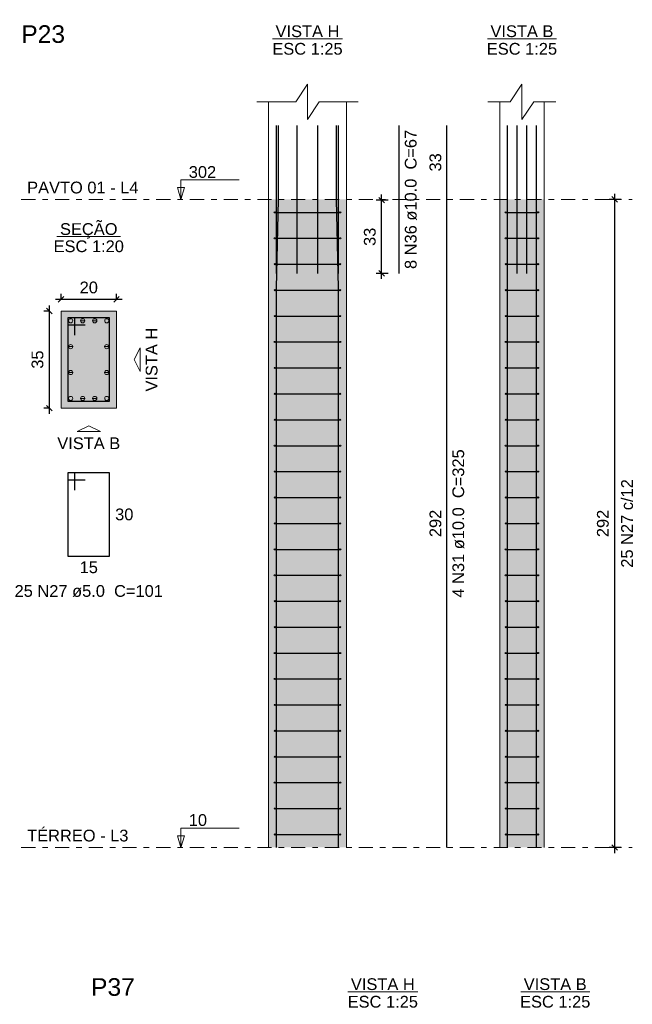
# Model space of a CAD drawing. Header units: millimetres. Extents: x 0 to 119, y 0 to 84.
# Tile 9 of 19: x 49 to 60, y 46 to 63. Entities that reach past the tile are written whole.
import ezdxf

# ---------------------------------------------------------------- set-up
doc = ezdxf.new("R2010")
doc.units = ezdxf.units.MM
doc.header["$MEASUREMENT"] = 0
doc.linetypes.add('DASHDOT', pattern=[2.54, 1.27, -0.635, 0, -0.635])
doc.linetypes.add('NULL', pattern=[0])
doc.layers.get('0').update_dxf_attribs({"lineweight": 18})
for name, color, linetype, lineweight in [('Descrição da armadura', 7, 'Continuous', 0), ('DT-Barras na forma', 2, 'Continuous', 30), ('DT-Barras no corte', 5, 'Continuous', 5), ('DT-Barras rebatidas', 2, 'Continuous', 30), ('DT-Cotas', 9, 'Continuous', 5), ('DT-Estribos na forma', 2, 'Continuous', 30), ('DT-Forma', 5, 'Continuous', 5), ('DT-Hachura seção pilares', 254, 'Continuous', 5), ('DT-Hachura vista pilares', 254, 'Continuous', 5), ('DT-Pontilhado', 9, 'DASHDOT', 5), ('DT-Textos', 7, 'Continuous', 5), ('DT-Título', 3, 'Continuous', 20), ('Textos armaduras', 7, 'Continuous', 0)]:
    doc.layers.add(name, color=color, linetype=linetype, lineweight=lineweight)
doc.styles.add('Arial', font='txt')
doc.dimstyles.new('UM_20.000000', dxfattribs={"dimtxt": 0.18, "dimasz": 0.1, "dimexe": 0.1, "dimexo": 0.2, "dimgap": 0, "dimtad": 1, "dimtih": 1, "dimtoh": 1, "dimdec": 1, "dimlfac": 20, "dimzin": 0, "dimdsep": 46, "dimtxsty": 'Standard', "dimcen": 0.09, "dimdle": 0.1, "dimadec": 1, "dimazin": 2, "dimtfac": 1, "dimtdec": 4, "dimtofl": 0, "dimtmove": 0, "dimatfit": 3, "dimfxl": 1, "dimtolj": 1, "dimarcsym": 0})
doc.dimstyles.new('UM_25.000000', dxfattribs={"dimtxt": 0.18, "dimasz": 0.1, "dimexe": 0.1, "dimexo": 0.2, "dimgap": 0, "dimtad": 1, "dimtih": 1, "dimtoh": 1, "dimdec": 1, "dimlfac": 25, "dimzin": 0, "dimdsep": 46, "dimtxsty": 'Standard', "dimcen": 0.09, "dimdle": 0.1, "dimadec": 1, "dimazin": 2, "dimtfac": 1, "dimtdec": 4, "dimtofl": 0, "dimtmove": 0, "dimatfit": 3, "dimfxl": 1, "dimtolj": 1, "dimarcsym": 0})

# ---------------------------------------------------------------- blocks, each defined once
blk = doc.blocks.new('_Oblique')
at = {"color": 0, "linetype": 'ByBlock', "lineweight": -2}
blk.add_line((-0.5, -0.5), (0.5, 0.5), dxfattribs=at)
blk = doc.blocks.new('*D52')
at = {"layer": 'Defpoints', "color": 0}
for p in [(50.148, 58.036), (49.936, 56.286), (50.148, 56.286)]:
    blk.add_point(p, dxfattribs=at)
at = {"layer": 'DT-Cotas', "color": 0, "lineweight": -2}
for p, q in [((49.948, 58.036), (49.836, 58.036)), ((49.936, 58.136), (49.936, 56.186)), ((49.948, 56.286), (49.836, 56.286))]:
    blk.add_line(p, q, dxfattribs=at)
at = {"layer": 'DT-Cotas', "color": 0, "lineweight": -2, "xscale": 0.1, "yscale": 0.1, "zscale": 0.1}
for p, rotation in [((49.936, 58.036), 90), ((49.936, 56.286), 270)]:
    blk.add_blockref('_Oblique', p, dxfattribs=dict(at, rotation=rotation))
at = {"layer": 'DT-Cotas', "color": 7, "insert": (49.724, 57.161), "char_height": 0.2118, "attachment_point": 5, "rotation": 90, "style": 'Arial'}
blk.add_mtext('\\A1;35', dxfattribs=at)
blk = doc.blocks.new('*D53')
at = {"layer": 'Defpoints', "color": 0}
for p in [(51.148, 58.248), (50.148, 58.036), (51.148, 58.036)]:
    blk.add_point(p, dxfattribs=at)
at = {"layer": 'DT-Cotas', "color": 0, "lineweight": -2}
for p, q in [((50.048, 58.248), (51.248, 58.248)), ((50.148, 58.236), (50.148, 58.348)), ((51.148, 58.236), (51.148, 58.348))]:
    blk.add_line(p, q, dxfattribs=at)
at = {"layer": 'DT-Cotas', "color": 0, "lineweight": -2, "xscale": 0.1, "yscale": 0.1, "zscale": 0.1, "rotation": 180}
blk.add_blockref('_Oblique', (50.148, 58.248), dxfattribs=at)
at = {"layer": 'DT-Cotas', "color": 0, "lineweight": -2, "xscale": 0.1, "yscale": 0.1, "zscale": 0.1}
blk.add_blockref('_Oblique', (51.148, 58.248), dxfattribs=at)
at = {"layer": 'DT-Cotas', "color": 7, "insert": (50.648, 58.46), "char_height": 0.2118, "attachment_point": 5, "rotation": 0.0057, "style": 'Arial'}
blk.add_mtext('\\A1;20', dxfattribs=at)
blk = doc.blocks.new('*D54')
at = {"layer": 'Defpoints', "color": 0}
for p in [(55.924, 60.034), (56.242, 60.034), (56.242, 58.714)]:
    blk.add_point(p, dxfattribs=at)
at = {"layer": 'DT-Cotas', "color": 0, "lineweight": -2}
for p, q in [((56.042, 60.034), (55.824, 60.034)), ((55.924, 58.614), (55.924, 60.134)), ((56.042, 58.714), (55.824, 58.714))]:
    blk.add_line(p, q, dxfattribs=at)
at = {"layer": 'DT-Cotas', "color": 0, "lineweight": -2, "xscale": 0.1, "yscale": 0.1, "zscale": 0.1}
for p, rotation in [((55.924, 60.034), 90), ((55.924, 58.714), 270)]:
    blk.add_blockref('_Oblique', p, dxfattribs=dict(at, rotation=rotation))
at = {"layer": 'DT-Cotas', "color": 7, "insert": (55.712, 59.374), "char_height": 0.2118, "attachment_point": 5, "rotation": 90, "style": 'Arial'}
blk.add_mtext('\\A1;33', dxfattribs=at)
blk = doc.blocks.new('*D55')
at = {"layer": 'Defpoints', "color": 0}
for p in [(60.123, 60.048), (60.44, 60.048), (60.44, 48.368)]:
    blk.add_point(p, dxfattribs=at)
at = {"layer": 'DT-Cotas', "color": 0, "lineweight": -2}
for p, q in [((60.24, 60.048), (60.023, 60.048)), ((60.123, 48.268), (60.123, 60.148)), ((60.24, 48.368), (60.023, 48.368))]:
    blk.add_line(p, q, dxfattribs=at)
at = {"layer": 'DT-Cotas', "color": 0, "lineweight": -2, "xscale": 0.1, "yscale": 0.1, "zscale": 0.1}
for p, rotation in [((60.123, 60.048), 90), ((60.123, 48.368), 270)]:
    blk.add_blockref('_Oblique', p, dxfattribs=dict(at, rotation=rotation))
at = {"layer": 'DT-Cotas', "color": 7, "insert": (59.911, 54.208), "char_height": 0.2118, "attachment_point": 5, "rotation": 90, "style": 'Arial'}
blk.add_mtext('\\A1;292', dxfattribs=at)

msp = doc.modelspace()

# ---------------------------------------------------------------- hatches: boundary and pattern name
at = {"layer": 'DT-Hachura seção pilares', "linetype": 'Continuous'}
msp.add_hatch(color=254, dxfattribs=at).paths.add_polyline_path([(50.1475, 56.2861), (50.1475, 56.2861), (51.1475, 56.2861), (51.1475, 58.0361), (50.1475, 58.0361), (50.1475, 56.2861)])
at = {"layer": 'DT-Hachura vista pilares', "linetype": 'Continuous'}
for points in [[(53.8885, 48.3682), (53.8885, 60.0482), (55.2885, 60.0482), (55.2885, 48.3682), (53.8885, 48.3682)], [(58.0519, 48.3682), (58.0519, 60.0482), (58.8519, 60.0482), (58.8519, 48.3682), (58.0519, 48.3682)]]:
    msp.add_hatch(color=254, dxfattribs=at).paths.add_polyline_path(points)

# ---------------------------------------------------------------- linework, layer by layer
at = {"layer": 'DT-Barras na forma'}
for points in [[(54.0285, 48.3682), (54.0285, 58.4482), (54.0685, 60.0482), (54.0685, 61.3825)], [(54.0285, 58.7139), (54.0285, 61.3825)], [(54.4018, 58.7139), (54.4018, 61.3825)], [(54.7751, 58.7139), (54.7751, 61.3825)], [(55.1485, 48.3682), (55.1485, 58.4482), (55.1085, 60.0482), (55.1085, 61.3825)], [(55.1485, 58.7139), (55.1485, 61.3825)], [(58.1919, 48.3682), (58.1919, 58.4482), (58.1919, 60.0482), (58.1919, 61.3825)], [(58.3652, 58.7139), (58.3652, 61.3825)], [(58.5385, 58.7139), (58.5385, 61.3825)], [(58.7119, 48.3682), (58.7119, 58.4482), (58.7119, 60.0482), (58.7119, 61.3825)], [(50.3975, 57.5986), (50.3975, 57.9111), (50.2725, 57.9111), (50.2725, 56.4111), (51.0225, 56.4111), (51.0225, 57.9111), (50.2725, 57.9111), (50.2725, 57.7861), (50.585, 57.7861)]]:
    msp.add_lwpolyline(points, dxfattribs=at)
at = {"layer": 'DT-Barras no corte'}
for p, q in [((50.4942, 57.8611), (50.5842, 57.8611)), ((50.7108, 57.8611), (50.8008, 57.8611)), ((50.2775, 57.3945), (50.3675, 57.3945)), ((50.9275, 57.3945), (51.0175, 57.3945)), ((50.2775, 56.9278), (50.3675, 56.9278)), ((50.9275, 56.9278), (51.0175, 56.9278)), ((50.4942, 56.4611), (50.5842, 56.4611)), ((50.7108, 56.4611), (50.8008, 56.4611))]:
    msp.add_line(p, q, dxfattribs=at)
for centre in [(50.3225, 57.8611), (50.5392, 57.8611), (50.7558, 57.8611), (50.9725, 57.8611), (50.3225, 57.3945), (50.9725, 57.3945), (50.3225, 56.9278), (50.9725, 56.9278), (50.3225, 56.4611), (50.5392, 56.4611), (50.7558, 56.4611), (50.9725, 56.4611)]:
    msp.add_circle(centre, 0.0375, dxfattribs=at)
at = {"layer": 'DT-Barras rebatidas'}
for points in [[(56.2416, 58.7139), (56.2416, 61.3825)], [(57.0988, 48.3682), (57.0988, 60.0482), (57.0988, 61.3825)], [(50.3975, 54.8087), (50.3975, 55.1212), (50.2725, 55.1212), (50.2725, 53.6212), (51.0225, 53.6212), (51.0225, 55.1212), (50.2725, 55.1212), (50.2725, 54.9962), (50.585, 54.9962)]]:
    msp.add_lwpolyline(points, dxfattribs=at)
at = {"layer": 'DT-Estribos na forma'}
for p, q in [((53.9985, 59.8146), (55.1785, 59.8146)), ((58.1619, 59.8146), (58.7419, 59.8146)), ((53.9985, 59.3474), (55.1785, 59.3474)), ((58.1619, 59.3474), (58.7419, 59.3474)), ((53.9985, 58.8802), (55.1785, 58.8802)), ((58.1619, 58.8802), (58.7419, 58.8802)), ((53.9985, 58.413), (55.1785, 58.413)), ((58.1619, 58.413), (58.7419, 58.413)), ((53.9985, 57.9458), (55.1785, 57.9458)), ((58.1619, 57.9458), (58.7419, 57.9458)), ((53.9985, 57.4786), (55.1785, 57.4786)), ((58.1619, 57.4786), (58.7419, 57.4786)), ((53.9985, 57.0114), (55.1785, 57.0114)), ((58.1619, 57.0114), (58.7419, 57.0114)), ((53.9985, 56.5442), (55.1785, 56.5442)), ((58.1619, 56.5442), (58.7419, 56.5442)), ((53.9985, 56.077), (55.1785, 56.077)), ((58.1619, 56.077), (58.7419, 56.077)), ((53.9985, 55.6098), (55.1785, 55.6098)), ((58.1619, 55.6098), (58.7419, 55.6098)), ((53.9985, 55.1426), (55.1785, 55.1426)), ((58.1619, 55.1426), (58.7419, 55.1426)), ((53.9985, 54.6754), (55.1785, 54.6754)), ((58.1619, 54.6754), (58.7419, 54.6754)), ((53.9985, 54.2082), (55.1785, 54.2082)), ((58.1619, 54.2082), (58.7419, 54.2082)), ((53.9985, 53.741), (55.1785, 53.741)), ((58.1619, 53.741), (58.7419, 53.741)), ((53.9985, 53.2738), (55.1785, 53.2738)), ((58.1619, 53.2738), (58.7419, 53.2738)), ((53.9985, 52.8066), (55.1785, 52.8066)), ((58.1619, 52.8066), (58.7419, 52.8066)), ((53.9985, 52.3394), (55.1785, 52.3394)), ((58.1619, 52.3394), (58.7419, 52.3394)), ((53.9985, 51.8722), (55.1785, 51.8722)), ((58.1619, 51.8722), (58.7419, 51.8722)), ((53.9985, 51.405), (55.1785, 51.405)), ((58.1619, 51.405), (58.7419, 51.405)), ((53.9985, 50.9378), (55.1785, 50.9378)), ((58.1619, 50.9378), (58.7419, 50.9378)), ((53.9985, 50.4706), (55.1785, 50.4706)), ((58.1619, 50.4706), (58.7419, 50.4706)), ((53.9985, 50.0034), (55.1785, 50.0034)), ((58.1619, 50.0034), (58.7419, 50.0034)), ((53.9985, 49.5362), (55.1785, 49.5362)), ((58.1619, 49.5362), (58.7419, 49.5362)), ((53.9985, 49.069), (55.1785, 49.069)), ((58.1619, 49.069), (58.7419, 49.069)), ((53.9985, 48.6018), (55.1785, 48.6018)), ((58.1619, 48.6018), (58.7419, 48.6018))]:
    msp.add_line(p, q, dxfattribs=at)
for centre in [(53.9985, 59.8146), (55.1785, 59.8146), (58.1619, 59.8146), (58.7419, 59.8146), (53.9985, 59.3474), (55.1785, 59.3474), (58.1619, 59.3474), (58.7419, 59.3474), (53.9985, 58.8802), (55.1785, 58.8802), (58.1619, 58.8802), (58.7419, 58.8802), (53.9985, 58.413), (55.1785, 58.413), (58.1619, 58.413), (58.7419, 58.413), (53.9985, 57.9458), (55.1785, 57.9458), (58.1619, 57.9458), (58.7419, 57.9458), (53.9985, 57.4786), (55.1785, 57.4786), (58.1619, 57.4786), (58.7419, 57.4786), (53.9985, 57.0114), (55.1785, 57.0114), (58.1619, 57.0114), (58.7419, 57.0114), (53.9985, 56.5442), (55.1785, 56.5442), (58.1619, 56.5442), (58.7419, 56.5442), (53.9985, 56.077), (55.1785, 56.077), (58.1619, 56.077), (58.7419, 56.077), (53.9985, 55.6098), (55.1785, 55.6098), (58.1619, 55.6098), (58.7419, 55.6098), (53.9985, 55.1426), (55.1785, 55.1426), (58.1619, 55.1426), (58.7419, 55.1426), (53.9985, 54.6754), (55.1785, 54.6754), (58.1619, 54.6754), (58.7419, 54.6754), (53.9985, 54.2082), (55.1785, 54.2082), (58.1619, 54.2082), (58.7419, 54.2082), (53.9985, 53.741), (55.1785, 53.741), (58.1619, 53.741), (58.7419, 53.741), (53.9985, 53.2738), (55.1785, 53.2738), (58.1619, 53.2738), (58.7419, 53.2738), (53.9985, 52.8066), (55.1785, 52.8066), (58.1619, 52.8066), (58.7419, 52.8066), (53.9985, 52.3394), (55.1785, 52.3394), (58.1619, 52.3394), (58.7419, 52.3394), (53.9985, 51.8722), (55.1785, 51.8722), (58.1619, 51.8722), (58.7419, 51.8722), (53.9985, 51.405), (55.1785, 51.405), (58.1619, 51.405), (58.7419, 51.405), (53.9985, 50.9378), (55.1785, 50.9378), (58.1619, 50.9378), (58.7419, 50.9378), (53.9985, 50.4706), (55.1785, 50.4706), (58.1619, 50.4706), (58.7419, 50.4706), (53.9985, 50.0034), (55.1785, 50.0034), (58.1619, 50.0034), (58.7419, 50.0034), (53.9985, 49.5362), (55.1785, 49.5362), (58.1619, 49.5362), (58.7419, 49.5362), (53.9985, 49.069), (55.1785, 49.069), (58.1619, 49.069), (58.7419, 49.069), (53.9985, 48.6018), (55.1785, 48.6018), (58.1619, 48.6018), (58.7419, 48.6018)]:
    msp.add_circle(centre, 0.01, dxfattribs=at)
at = {"layer": 'DT-Forma'}
for p, q in [((53.8885, 60.0482), (53.8885, 61.8061)), ((55.2885, 60.0482), (55.2885, 61.8061)), ((58.0519, 60.0482), (58.0519, 61.8061)), ((58.8519, 60.0482), (58.8519, 61.8061)), ((53.8885, 48.3682), (53.8885, 60.0482)), ((55.2885, 48.3682), (55.2885, 60.0482)), ((58.0519, 48.3682), (58.0519, 60.0482)), ((58.8519, 48.3682), (58.8519, 60.0482))]:
    msp.add_line(p, q, dxfattribs=at)
for points in [[(53.6767, 61.8061), (54.3767, 61.8061), (54.5885, 62.1238), (54.5885, 61.4884), (54.8003, 61.8061), (55.5003, 61.8061)], [(57.8401, 61.8061), (58.2401, 61.8061), (58.4519, 62.1238), (58.4519, 61.4884), (58.6637, 61.8061), (59.0637, 61.8061)]]:
    msp.add_lwpolyline(points, dxfattribs=at)
msp.add_lwpolyline([(50.1475, 56.2861), (51.1475, 56.2861), (51.1475, 58.0361), (50.1475, 58.0361), (50.1475, 56.2861)], close=True, dxfattribs=at)
at = {"layer": 'DT-Pontilhado', "ltscale": 0.2}
for p, q in [((49.4313, 60.0482), (60.4404, 60.0482)), ((49.4313, 48.3682), (60.4404, 48.3682))]:
    msp.add_line(p, q, dxfattribs=at)
at = {"layer": 'DT-Textos'}
for p, q in [((53.9586, 62.9393), (55.2183, 62.9393)), ((57.8302, 62.9393), (59.0735, 62.9393)), ((50.0753, 59.3811), (51.2197, 59.3811)), ((55.3158, 45.7647), (56.5755, 45.7647)), ((58.4302, 45.7647), (59.6735, 45.7647))]:
    msp.add_line(p, q, dxfattribs=at)
for points in [[(52.309, 60.0482), (52.3725, 60.26), (52.2454, 60.26), (52.309, 60.0482), (52.309, 60.3982), (53.359, 60.3982)], [(52.309, 48.3682), (52.3725, 48.58), (52.2454, 48.58), (52.309, 48.3682), (52.309, 48.7182), (53.359, 48.7182)]]:
    msp.add_lwpolyline(points, dxfattribs=at)
for points in [[(51.5711, 57.1611), (51.5711, 56.9493), (51.4652, 57.1611), (51.5711, 57.3729), (51.5711, 57.1611)], [(50.6475, 55.8625), (50.4357, 55.8625), (50.6475, 55.9684), (50.8593, 55.8625), (50.6475, 55.8625)]]:
    msp.add_lwpolyline(points, close=True, dxfattribs=at)

# ---------------------------------------------------------------- texts
at = {"layer": 'Descrição da armadura', "linetype": 'NULL', "char_height": 0.2118, "attachment_point": 8, "rotation": 90.00021, "line_spacing_factor": 0.9, "style": 'Arial'}
for s, insert, width in [('8 N36 ø10.0  C=67', (56.5594, 60.0478), 4.916973), ('4 N31 ø10.0  C=325', (57.4164, 54.2078), 5.239541), ('25 N27 c/12', (60.4544, 54.2082), 3.167695)]:
    msp.add_mtext(s, dxfattribs=dict(at, insert=insert, width=width))
at = {"layer": 'Descrição da armadura', "linetype": 'NULL', "insert": (50.6473, 52.8797), "char_height": 0.2118, "width": 5.239541, "attachment_point": 8, "line_spacing_factor": 0.9, "style": 'Arial'}
msp.add_mtext('25 N27 ø5.0  C=101', dxfattribs=at)
at = {"layer": 'DT-Textos', "linetype": 'NULL', "char_height": 0.2118, "line_spacing_factor": 0.798, "style": 'Arial'}
for s, insert, width, attachment_point in [('VISTA H', (54.5883, 62.9707), 2.255996, 8), ('VISTA B', (58.4523, 62.9707), 2.223994, 8), ('ESC 1:25', (54.5883, 62.6537), 2.482559, 8), ('ESC 1:25', (58.4523, 62.6537), 2.482559, 8), ('302', (52.4493, 60.4337), 0.967705, 7), ('PAVTO 01 - L4', (49.5373, 60.1537), 3.932842, 7), ('SEÇÃO', (50.6473, 59.3428), 2.030566, 8), ('ESC 1:20', (50.6473, 59.0947), 2.482559, 8), ('VISTA B', (50.6473, 55.5447), 2.223994, 8), ('10', (52.4493, 48.7537), 0.645137, 7), ('TÉRREO - L3', (49.5373, 48.4737), 3.577422, 7), ('VISTA H', (55.9455, 45.7961), 2.255996, 8), ('VISTA B', (59.0515, 45.7961), 2.223994, 8), ('ESC 1:25', (55.9455, 45.4791), 2.482559, 8), ('ESC 1:25', (59.0515, 45.4791), 2.482559, 8)]:
    msp.add_mtext(s, dxfattribs=dict(at, insert=insert, width=width, attachment_point=attachment_point))
at = {"layer": 'DT-Textos', "linetype": 'NULL', "insert": (51.8884, 57.1608), "char_height": 0.2118, "width": 2.255996, "attachment_point": 8, "rotation": 90.00021, "line_spacing_factor": 0.798, "style": 'Arial'}
msp.add_mtext('VISTA H', dxfattribs=at)
at = {"layer": 'DT-Título', "linetype": 'NULL', "char_height": 0.3177, "width": 1.565781, "attachment_point": 7, "line_spacing_factor": 0.798, "style": 'Arial'}
for s, insert in [('P23', (49.4313, 62.8647)), ('P37', (50.6885, 45.6901))]:
    msp.add_mtext(s, dxfattribs=dict(at, insert=insert))
at = {"layer": 'Textos armaduras', "linetype": 'NULL', "char_height": 0.2118, "attachment_point": 8, "rotation": 90.00021, "line_spacing_factor": 0.9, "style": 'Arial'}
for s, insert, width in [('33', (57.0015, 60.7154), 1.045137), ('292', (57.0015, 54.2082), 1.367705)]:
    msp.add_mtext(s, dxfattribs=dict(at, insert=insert, width=width))
at = {"layer": 'Textos armaduras', "linetype": 'NULL', "char_height": 0.2118, "width": 1.045137, "line_spacing_factor": 0.9, "style": 'Arial'}
for s, insert, attachment_point in [('30', (51.1225, 54.4771), 1), ('15', (50.6475, 53.5239), 2)]:
    msp.add_mtext(s, dxfattribs=dict(at, insert=insert, attachment_point=attachment_point))

# ---------------------------------------------------------------- dimensions: what is measured, and where the dimension line sits
at = {"layer": 'DT-Cotas'}
for base, p1, p2, dimstyle, override, picture, middle in [((55.9239, 60.0339), (56.2416, 58.7139), (56.2416, 60.0339), 'UM_25.000000', {"dimtxt": 0.2118, "dimasz": 0.1, "dimexe": 0.1, "dimexo": 0.2, "dimtad": 1, "dimtih": 0, "dimtoh": 0, "dimdec": 1, "dimlfac": 25, "dimzin": 8, "dimtxsty": 'Arial', "dimblk": 'Oblique', "dimblk1": 'Oblique', "dimblk2": 'Oblique', "dimsah": 1, "dimdle": 0.1, "dimse1": 0, "dimse2": 0, "dimclrt": 7, "dimadec": 1, "dimazin": 3, "dimtmove": 2, "dimldrblk": 'Oblique'}, '*D54', (55.7121, 59.3739)), ((60.1227, 60.0482), (60.4404, 48.3682), (60.4404, 60.0482), 'UM_25.000000', {"dimtxt": 0.2118, "dimasz": 0.1, "dimexe": 0.1, "dimexo": 0.2, "dimtad": 1, "dimtih": 0, "dimtoh": 0, "dimdec": 1, "dimlfac": 25, "dimzin": 8, "dimtxsty": 'Arial', "dimblk": 'Oblique', "dimblk1": 'Oblique', "dimblk2": 'Oblique', "dimsah": 1, "dimdle": 0.1, "dimse1": 0, "dimse2": 0, "dimclrt": 7, "dimadec": 1, "dimazin": 3, "dimtmove": 2, "dimldrblk": 'Oblique'}, '*D55', (59.9109, 54.2082)), ((49.9357, 56.2861), (50.1475, 58.0361), (50.1475, 56.2861), 'UM_20.000000', {"dimtxt": 0.2118, "dimasz": 0.1, "dimexe": 0.1, "dimexo": 0.2, "dimtad": 1, "dimtih": 0, "dimtoh": 0, "dimdec": 1, "dimlfac": 20, "dimzin": 8, "dimtxsty": 'Arial', "dimblk": 'Oblique', "dimblk1": 'Oblique', "dimblk2": 'Oblique', "dimsah": 1, "dimdle": 0.1, "dimse1": 0, "dimse2": 0, "dimclrt": 7, "dimadec": 1, "dimazin": 3, "dimtmove": 2, "dimldrblk": 'Oblique'}, '*D52', (49.7239, 57.1611))]:
    dim = msp.add_linear_dim(base=base, p1=p1, p2=p2, angle=90, dimstyle=dimstyle, override=override, dxfattribs=at)
    dim.commit()
    dim.dimension.update_dxf_attribs({"geometry": picture, "text_midpoint": middle, "dimtype": 160, "text_rotation": 90})
dim = msp.add_linear_dim(base=(51.1475, 58.2479), p1=(50.1475, 58.0361), p2=(51.1475, 58.0361), dimstyle='UM_20.000000', override={"dimtxt": 0.2118, "dimasz": 0.1, "dimexe": 0.1, "dimexo": 0.2, "dimtad": 1, "dimtih": 0, "dimtoh": 0, "dimdec": 1, "dimlfac": 20, "dimzin": 8, "dimtxsty": 'Arial', "dimblk": 'Oblique', "dimblk1": 'Oblique', "dimblk2": 'Oblique', "dimsah": 1, "dimdle": 0.1, "dimse1": 0, "dimse2": 0, "dimclrt": 7, "dimadec": 1, "dimazin": 3, "dimtmove": 2, "dimldrblk": 'Oblique'}, dxfattribs=at)
dim.commit()
dim.dimension.update_dxf_attribs({"geometry": '*D53', "text_midpoint": (50.6475, 58.4597), "dimtype": 160, "text_rotation": 0.00573})

doc.saveas('drawing.dxf')
